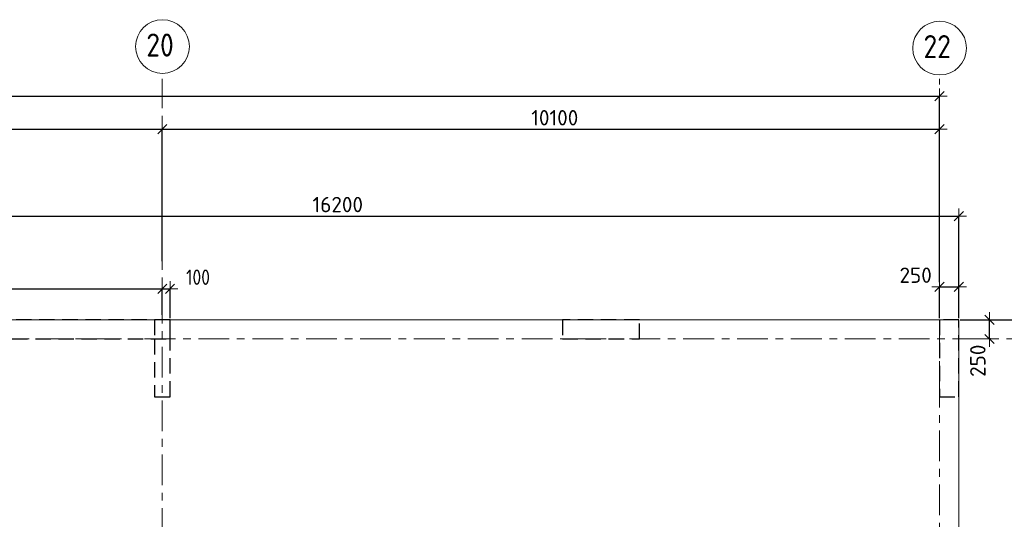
# Model space of a CAD drawing. Header units: metres. Extents: x -38 to 89, y -15 to 21.
# Tile 88 of 129: x 49.65 to 62.44, y 14.06 to 20.55. Entities that reach past the tile are written whole.
import ezdxf

# ---------------------------------------------------------------- set-up
doc = ezdxf.new("R2010")
doc.units = ezdxf.units.M
doc.header["$PDMODE"] = 65
for name, pattern in [('______11', [0.5, 0.4, -0.05, 0, -0.05]), ('______2', [0.27, 0.2, -0.07]), ('______3', [0.5, 0.4, -0.1]), ('______5', [1.1, 0.8, -0.1, 0.1, -0.1])]:
    doc.linetypes.add(name, pattern=pattern)
for name, color, linetype, lineweight in [('XR$2$Осевая линия (1)', 7, '______5', 13), ('XR$2$Размерная линия (1)', 7, 'Continuous', 13), ('XR$3$Балка (1)', 7, '______3', 13), ('XR$3$Перекрытие (1)', 7, 'Continuous', 35), ('XR$4$Размерная линия (1)', 7, 'Continuous', 13), ('XR$5$Размерная линия (1)', 7, 'Continuous', 13)]:
    doc.layers.add(name, color=color, linetype=linetype, lineweight=lineweight)
doc.layers.add('XR$7$Стена_ бетон несущ.', color=7, linetype='Continuous', lineweight=70, true_color=0xb4b496)
doc.styles.add('ISOCPEUR', font='txt')
doc.dimstyles.new('DIMSTYLE_3', dxfattribs={"dimtxt": 0.2, "dimasz": 0.2, "dimexe": 0, "dimexo": 0, "dimgap": 0.1, "dimtad": 2, "dimdec": 0, "dimlfac": 1000, "dimrnd": 5, "dimzin": 12, "dimdsep": 46, "dimtxsty": 'ISOCPEUR', "dimblk1": 'ALL_ML_STRICH', "dimblk2": 'ALL_ML_STRICH', "dimsah": 1, "dimcen": 0, "dimclrd": 7, "dimclre": 256, "dimclrt": 7, "dimadec": 0, "dimazin": 0, "dimtfac": 1, "dimtdec": 0, "dimtix": 1, "dimtmove": 2, "dimatfit": 3, "dimfxl": 0, "dimtzin": 0, "dimlwd": 0, "dimlwe": -3, "dimarcsym": 0})
doc.dimstyles.new('DIMSTYLE_6', dxfattribs={"dimtxt": 0.2, "dimasz": 0.2, "dimexe": 0, "dimexo": 0, "dimgap": 0.1, "dimtad": 2, "dimdec": 0, "dimlfac": 1000, "dimrnd": 5, "dimzin": 12, "dimdsep": 46, "dimtxsty": 'ISOCPEUR', "dimblk1": 'ALL_ML_STRICH', "dimblk2": 'ALL_ML_STRICH', "dimsah": 1, "dimcen": 0, "dimclrd": 7, "dimclre": 256, "dimclrt": 7, "dimadec": 0, "dimazin": 0, "dimtfac": 1, "dimtdec": 0, "dimtix": 1, "dimtmove": 2, "dimatfit": 3, "dimfxl": 0, "dimtvp": 1.2, "dimtzin": 0, "dimlwd": 0, "dimlwe": -3, "dimarcsym": 0})

# ---------------------------------------------------------------- blocks, each defined once
blk = doc.blocks.new('ALL_ML_STRICH')
at = {"color": 0, "linetype": 'ByBlock', "lineweight": -2}
for p, q in [((-1, 0), (0.5, 0)), ((-0.3, -0.3), (0.3, 0.3)), ((0, -0.5), (0, 0.5))]:
    blk.add_line(p, q, dxfattribs=at)
blk = doc.blocks.new('*D11')
at = {"layer": 'DEFPOINTS', "color": 7, "linetype": 'Continuous', "lineweight": 13, "transparency": 33554687}
for p in [(0.5, 19.557), (0.5, 19.377), (61.6, 17.12)]:
    blk.add_point(p, dxfattribs=at)
at = {"layer": 'XR$2$Размерная линия (1)', "color": 9, "linetype": 'Continuous', "lineweight": -2, "true_color": 0xc7c7c7, "transparency": 33554687}
for p, q in [((0.5, 19.357), (0.5, 19.557)), ((61.6, 17.14), (61.6, 19.557))]:
    blk.add_line(p, q, dxfattribs=at)
at = {"layer": 'XR$2$Размерная линия (1)', "color": 7, "linetype": 'Continuous', "lineweight": -2, "transparency": 33554687}
blk.add_line((0.5, 19.557), (61.6, 19.557), dxfattribs=at)
at = {"layer": 'XR$2$Размерная линия (1)', "color": 7, "linetype": 'Continuous', "lineweight": 13, "transparency": 33554687, "xscale": 0.2, "yscale": 0.2, "zscale": 0.2, "rotation": 180}
blk.add_blockref('ALL_ML_STRICH', (0.5, 19.557), dxfattribs=at)
at = {"layer": 'XR$2$Размерная линия (1)', "color": 7, "linetype": 'Continuous', "lineweight": 13, "transparency": 33554687, "xscale": 0.2, "yscale": 0.2, "zscale": 0.2}
blk.add_blockref('ALL_ML_STRICH', (61.6, 19.557), dxfattribs=at)
at = {"layer": 'XR$2$Размерная линия (1)', "color": 7, "linetype": 'Continuous', "lineweight": 13, "transparency": 33554687, "insert": (31.1, 19.707), "char_height": 0.2, "width": 1, "attachment_point": 5, "style": 'ISOCPEUR'}
blk.add_mtext('\\A1;{61100}', dxfattribs=at)
blk = doc.blocks.new('*D37')
at = {"layer": 'DEFPOINTS', "color": 7, "linetype": 'Continuous', "lineweight": 13, "transparency": 33554687}
for p in [(45.65, 19.126), (45.65, 19.05), (51.5, 17.39)]:
    blk.add_point(p, dxfattribs=at)
at = {"layer": 'XR$2$Размерная линия (1)', "color": 9, "linetype": 'Continuous', "lineweight": -2, "true_color": 0xc7c7c7, "transparency": 33554687}
for p, q in [((45.65, 19.07), (45.65, 19.126)), ((51.5, 17.41), (51.5, 19.126))]:
    blk.add_line(p, q, dxfattribs=at)
at = {"layer": 'XR$2$Размерная линия (1)', "color": 7, "linetype": 'Continuous', "lineweight": -2, "transparency": 33554687}
blk.add_line((45.65, 19.126), (51.5, 19.126), dxfattribs=at)
at = {"layer": 'XR$2$Размерная линия (1)', "color": 7, "linetype": 'Continuous', "lineweight": 13, "transparency": 33554687, "xscale": 0.2, "yscale": 0.2, "zscale": 0.2, "rotation": 180}
blk.add_blockref('ALL_ML_STRICH', (45.65, 19.126), dxfattribs=at)
at = {"layer": 'XR$2$Размерная линия (1)', "color": 7, "linetype": 'Continuous', "lineweight": 13, "transparency": 33554687, "xscale": 0.2, "yscale": 0.2, "zscale": 0.2}
blk.add_blockref('ALL_ML_STRICH', (51.5, 19.126), dxfattribs=at)
at = {"layer": 'XR$2$Размерная линия (1)', "color": 7, "linetype": 'Continuous', "lineweight": 13, "transparency": 33554687, "insert": (48.585, 19.276), "char_height": 0.2, "width": 0.8, "attachment_point": 5, "style": 'ISOCPEUR'}
blk.add_mtext('\\A1;{5850}', dxfattribs=at)
blk = doc.blocks.new('*D38')
at = {"layer": 'DEFPOINTS', "color": 7, "linetype": 'Continuous', "lineweight": 13, "transparency": 33554687}
for p in [(51.5, 19.126), (61.6, 17.491), (51.5, 17.39)]:
    blk.add_point(p, dxfattribs=at)
at = {"layer": 'XR$2$Размерная линия (1)', "color": 9, "linetype": 'Continuous', "lineweight": -2, "true_color": 0xc7c7c7, "transparency": 33554687}
for p, q in [((51.5, 17.41), (51.5, 19.126)), ((61.6, 17.511), (61.6, 19.126))]:
    blk.add_line(p, q, dxfattribs=at)
at = {"layer": 'XR$2$Размерная линия (1)', "color": 7, "linetype": 'Continuous', "lineweight": -2, "transparency": 33554687}
blk.add_line((51.5, 19.126), (61.6, 19.126), dxfattribs=at)
at = {"layer": 'XR$2$Размерная линия (1)', "color": 7, "linetype": 'Continuous', "lineweight": 13, "transparency": 33554687, "xscale": 0.2, "yscale": 0.2, "zscale": 0.2, "rotation": 180}
blk.add_blockref('ALL_ML_STRICH', (51.5, 19.126), dxfattribs=at)
at = {"layer": 'XR$2$Размерная линия (1)', "color": 7, "linetype": 'Continuous', "lineweight": 13, "transparency": 33554687, "xscale": 0.2, "yscale": 0.2, "zscale": 0.2}
blk.add_blockref('ALL_ML_STRICH', (61.6, 19.126), dxfattribs=at)
at = {"layer": 'XR$2$Размерная линия (1)', "color": 7, "linetype": 'Continuous', "lineweight": 13, "transparency": 33554687, "insert": (56.6, 19.276), "char_height": 0.2, "width": 1, "attachment_point": 5, "style": 'ISOCPEUR'}
blk.add_mtext('\\A1;{10100}', dxfattribs=at)
blk = doc.blocks.new('*D127')
at = {"layer": 'DEFPOINTS', "color": 7, "linetype": 'Continuous', "lineweight": 13, "transparency": 33554687}
for p in [(45.651, 17.053), (45.651, 16.65), (51.5, 16.694)]:
    blk.add_point(p, dxfattribs=at)
at = {"layer": 'XR$4$Размерная линия (1)', "color": 9, "linetype": 'Continuous', "lineweight": -2, "true_color": 0xc7c7c7, "transparency": 33554687}
for p, q in [((45.651, 16.67), (45.651, 17.053)), ((51.5, 16.714), (51.5, 17.053))]:
    blk.add_line(p, q, dxfattribs=at)
at = {"layer": 'XR$4$Размерная линия (1)', "color": 7, "linetype": 'Continuous', "lineweight": -2, "transparency": 33554687}
blk.add_line((45.651, 17.053), (51.5, 17.053), dxfattribs=at)
at = {"layer": 'XR$4$Размерная линия (1)', "color": 7, "linetype": 'Continuous', "lineweight": 13, "transparency": 33554687, "xscale": 0.2, "yscale": 0.2, "zscale": 0.2, "rotation": 180}
blk.add_blockref('ALL_ML_STRICH', (45.651, 17.053), dxfattribs=at)
at = {"layer": 'XR$4$Размерная линия (1)', "color": 7, "linetype": 'Continuous', "lineweight": 13, "transparency": 33554687, "xscale": 0.2, "yscale": 0.2, "zscale": 0.2}
blk.add_blockref('ALL_ML_STRICH', (51.5, 17.053), dxfattribs=at)
at = {"layer": 'XR$4$Размерная линия (1)', "color": 7, "linetype": 'Continuous', "lineweight": 13, "transparency": 33554687, "insert": (48.584, 17.203), "char_height": 0.2, "width": 0.66667, "attachment_point": 5, "style": 'ISOCPEUR'}
blk.add_mtext('\\W0.83;\\A1;{5850}', dxfattribs=at)
blk = doc.blocks.new('*D128')
at = {"layer": 'DEFPOINTS', "color": 7, "linetype": 'Continuous', "lineweight": 13, "transparency": 33554687}
for p in [(51.5, 17.053), (51.5, 16.694), (51.6, 16.65)]:
    blk.add_point(p, dxfattribs=at)
at = {"layer": 'XR$4$Размерная линия (1)', "color": 9, "linetype": 'Continuous', "lineweight": -2, "true_color": 0xc7c7c7, "transparency": 33554687}
for p, q in [((51.5, 16.714), (51.5, 17.053)), ((51.6, 16.67), (51.6, 17.053))]:
    blk.add_line(p, q, dxfattribs=at)
at = {"layer": 'XR$4$Размерная линия (1)', "color": 7, "linetype": 'Continuous', "lineweight": -2, "transparency": 33554687}
blk.add_line((51.5, 17.053), (51.6, 17.053), dxfattribs=at)
at = {"layer": 'XR$4$Размерная линия (1)', "color": 7, "linetype": 'Continuous', "lineweight": 13, "transparency": 33554687, "xscale": 0.2, "yscale": 0.2, "zscale": 0.2, "rotation": 180}
blk.add_blockref('ALL_ML_STRICH', (51.5, 17.053), dxfattribs=at)
at = {"layer": 'XR$4$Размерная линия (1)', "color": 7, "linetype": 'Continuous', "lineweight": 13, "transparency": 33554687, "xscale": 0.2, "yscale": 0.2, "zscale": 0.2}
blk.add_blockref('ALL_ML_STRICH', (51.6, 17.053), dxfattribs=at)
at = {"layer": 'XR$4$Размерная линия (1)', "color": 7, "linetype": 'Continuous', "lineweight": 13, "transparency": 33554687, "insert": (51.964, 17.203), "char_height": 0.2, "width": 0.5, "attachment_point": 5, "style": 'ISOCPEUR'}
blk.add_mtext('\\W0.83;\\A1;{100}', dxfattribs=at)
blk = doc.blocks.new('*D149')
at = {"layer": 'DEFPOINTS', "color": 7, "linetype": 'Continuous', "lineweight": 13, "transparency": 33554687}
for p in [(61.85, 16.65), (61.85, -0.25), (62.917, -0.25)]:
    blk.add_point(p, dxfattribs=at)
at = {"layer": 'XR$4$Размерная линия (1)', "color": 9, "linetype": 'Continuous', "lineweight": -2, "true_color": 0xc7c7c7, "transparency": 33554687}
for p, q in [((61.87, 16.65), (62.917, 16.65)), ((61.87, -0.25), (62.917, -0.25))]:
    blk.add_line(p, q, dxfattribs=at)
at = {"layer": 'XR$4$Размерная линия (1)', "color": 7, "linetype": 'Continuous', "lineweight": -2, "transparency": 33554687}
blk.add_line((62.917, -0.25), (62.917, 16.65), dxfattribs=at)
at = {"layer": 'XR$4$Размерная линия (1)', "color": 7, "linetype": 'Continuous', "lineweight": 13, "transparency": 33554687, "xscale": 0.2, "yscale": 0.2, "zscale": 0.2}
for p, rotation in [((62.917, 16.65), 90), ((62.917, -0.25), 270)]:
    blk.add_blockref('ALL_ML_STRICH', p, dxfattribs=dict(at, rotation=rotation))
at = {"layer": 'XR$4$Размерная линия (1)', "color": 7, "linetype": 'Continuous', "lineweight": 13, "transparency": 33554687, "insert": (62.767, 8.23), "char_height": 0.2, "width": 1, "attachment_point": 5, "rotation": 90, "style": 'ISOCPEUR'}
blk.add_mtext('\\A1;{16900}', dxfattribs=at)
blk = doc.blocks.new('*D150')
at = {"layer": 'DEFPOINTS', "color": 7, "linetype": 'Continuous', "lineweight": 13, "transparency": 33554687}
for p in [(61.85, 16.65), (62.249, 16.4), (62.282, 16.4)]:
    blk.add_point(p, dxfattribs=at)
at = {"layer": 'XR$4$Размерная линия (1)', "color": 9, "linetype": 'Continuous', "lineweight": -2, "true_color": 0xc7c7c7, "transparency": 33554687}
for p, q in [((61.87, 16.65), (62.249, 16.65)), ((62.262, 16.4), (62.249, 16.4))]:
    blk.add_line(p, q, dxfattribs=at)
at = {"layer": 'XR$4$Размерная линия (1)', "color": 7, "linetype": 'Continuous', "lineweight": -2, "transparency": 33554687}
blk.add_line((62.249, 16.4), (62.249, 16.65), dxfattribs=at)
at = {"layer": 'XR$4$Размерная линия (1)', "color": 7, "linetype": 'Continuous', "lineweight": 13, "transparency": 33554687, "xscale": 0.2, "yscale": 0.2, "zscale": 0.2}
for p, rotation in [((62.249, 16.65), 90), ((62.249, 16.4), 270)]:
    blk.add_blockref('ALL_ML_STRICH', p, dxfattribs=dict(at, rotation=rotation))
at = {"layer": 'XR$4$Размерная линия (1)', "color": 7, "linetype": 'Continuous', "lineweight": 13, "transparency": 33554687, "insert": (62.098, 16.117), "char_height": 0.2, "width": 0.6, "attachment_point": 5, "rotation": 90, "style": 'ISOCPEUR'}
blk.add_mtext('\\A1;{250}', dxfattribs=at)
blk = doc.blocks.new('*D151')
at = {"layer": 'DEFPOINTS', "color": 7, "linetype": 'Continuous', "lineweight": 13, "transparency": 33554687}
for p in [(61.6, 17.077), (61.6, 16.65), (61.85, 16.65)]:
    blk.add_point(p, dxfattribs=at)
at = {"layer": 'XR$4$Размерная линия (1)', "color": 9, "linetype": 'Continuous', "lineweight": -2, "true_color": 0xc7c7c7, "transparency": 33554687}
for p, q in [((61.6, 16.67), (61.6, 17.077)), ((61.85, 16.67), (61.85, 17.077))]:
    blk.add_line(p, q, dxfattribs=at)
at = {"layer": 'XR$4$Размерная линия (1)', "color": 7, "linetype": 'Continuous', "lineweight": -2, "transparency": 33554687}
blk.add_line((61.6, 17.077), (61.85, 17.077), dxfattribs=at)
at = {"layer": 'XR$4$Размерная линия (1)', "color": 7, "linetype": 'Continuous', "lineweight": 13, "transparency": 33554687, "xscale": 0.2, "yscale": 0.2, "zscale": 0.2, "rotation": 180}
blk.add_blockref('ALL_ML_STRICH', (61.6, 17.077), dxfattribs=at)
at = {"layer": 'XR$4$Размерная линия (1)', "color": 7, "linetype": 'Continuous', "lineweight": 13, "transparency": 33554687, "xscale": 0.2, "yscale": 0.2, "zscale": 0.2}
blk.add_blockref('ALL_ML_STRICH', (61.85, 17.077), dxfattribs=at)
at = {"layer": 'XR$4$Размерная линия (1)', "color": 7, "linetype": 'Continuous', "lineweight": 13, "transparency": 33554687, "insert": (61.29, 17.229), "char_height": 0.2, "width": 0.6, "attachment_point": 5, "style": 'ISOCPEUR'}
blk.add_mtext('\\A1;{250}', dxfattribs=at)
blk = doc.blocks.new('*D170')
at = {"layer": 'DEFPOINTS', "color": 7, "linetype": 'Continuous', "lineweight": 13, "transparency": 33554687}
for p in [(45.651, 17.997), (45.651, 16.67), (61.85, 16.65)]:
    blk.add_point(p, dxfattribs=at)
at = {"layer": 'XR$4$Размерная линия (1)', "color": 9, "linetype": 'Continuous', "lineweight": -2, "true_color": 0xc7c7c7, "transparency": 33554687}
for p, q in [((45.651, 16.69), (45.651, 17.997)), ((61.85, 16.67), (61.85, 17.997))]:
    blk.add_line(p, q, dxfattribs=at)
at = {"layer": 'XR$4$Размерная линия (1)', "color": 7, "linetype": 'Continuous', "lineweight": -2, "transparency": 33554687}
blk.add_line((45.651, 17.997), (61.85, 17.997), dxfattribs=at)
at = {"layer": 'XR$4$Размерная линия (1)', "color": 7, "linetype": 'Continuous', "lineweight": 13, "transparency": 33554687, "xscale": 0.2, "yscale": 0.2, "zscale": 0.2, "rotation": 180}
blk.add_blockref('ALL_ML_STRICH', (45.651, 17.997), dxfattribs=at)
at = {"layer": 'XR$4$Размерная линия (1)', "color": 7, "linetype": 'Continuous', "lineweight": 13, "transparency": 33554687, "xscale": 0.2, "yscale": 0.2, "zscale": 0.2}
blk.add_blockref('ALL_ML_STRICH', (61.85, 17.997), dxfattribs=at)
at = {"layer": 'XR$4$Размерная линия (1)', "color": 7, "linetype": 'Continuous', "lineweight": 13, "transparency": 33554687, "insert": (53.78, 18.147), "char_height": 0.2, "width": 1, "attachment_point": 5, "style": 'ISOCPEUR'}
blk.add_mtext('\\A1;{16200}', dxfattribs=at)
blk = doc.blocks.new('*D470')
at = {"layer": 'DEFPOINTS', "color": 7, "linetype": 'Continuous', "lineweight": 13, "transparency": 33554687}
for p in [(45.651, 17.053), (45.651, 16.65), (51.5, 16.694)]:
    blk.add_point(p, dxfattribs=at)
at = {"layer": 'XR$5$Размерная линия (1)', "color": 9, "linetype": 'Continuous', "lineweight": -2, "true_color": 0xc7c7c7, "transparency": 33554687}
for p, q in [((45.651, 16.67), (45.651, 17.053)), ((51.5, 16.714), (51.5, 17.053))]:
    blk.add_line(p, q, dxfattribs=at)
at = {"layer": 'XR$5$Размерная линия (1)', "color": 7, "linetype": 'Continuous', "lineweight": -2, "transparency": 33554687}
blk.add_line((45.651, 17.053), (51.5, 17.053), dxfattribs=at)
at = {"layer": 'XR$5$Размерная линия (1)', "color": 7, "linetype": 'Continuous', "lineweight": 13, "transparency": 33554687, "xscale": 0.2, "yscale": 0.2, "zscale": 0.2, "rotation": 180}
blk.add_blockref('ALL_ML_STRICH', (45.651, 17.053), dxfattribs=at)
at = {"layer": 'XR$5$Размерная линия (1)', "color": 7, "linetype": 'Continuous', "lineweight": 13, "transparency": 33554687, "xscale": 0.2, "yscale": 0.2, "zscale": 0.2}
blk.add_blockref('ALL_ML_STRICH', (51.5, 17.053), dxfattribs=at)
at = {"layer": 'XR$5$Размерная линия (1)', "color": 7, "linetype": 'Continuous', "lineweight": 13, "transparency": 33554687, "insert": (48.584, 17.203), "char_height": 0.2, "width": 0.66667, "attachment_point": 5, "style": 'ISOCPEUR'}
blk.add_mtext('\\W0.83;\\A1;{5850}', dxfattribs=at)
blk = doc.blocks.new('*D471')
at = {"layer": 'DEFPOINTS', "color": 7, "linetype": 'Continuous', "lineweight": 13, "transparency": 33554687}
for p in [(51.5, 17.053), (51.5, 16.694), (51.6, 16.65)]:
    blk.add_point(p, dxfattribs=at)
at = {"layer": 'XR$5$Размерная линия (1)', "color": 9, "linetype": 'Continuous', "lineweight": -2, "true_color": 0xc7c7c7, "transparency": 33554687}
for p, q in [((51.5, 16.714), (51.5, 17.053)), ((51.6, 16.67), (51.6, 17.053))]:
    blk.add_line(p, q, dxfattribs=at)
at = {"layer": 'XR$5$Размерная линия (1)', "color": 7, "linetype": 'Continuous', "lineweight": -2, "transparency": 33554687}
blk.add_line((51.5, 17.053), (51.6, 17.053), dxfattribs=at)
at = {"layer": 'XR$5$Размерная линия (1)', "color": 7, "linetype": 'Continuous', "lineweight": 13, "transparency": 33554687, "xscale": 0.2, "yscale": 0.2, "zscale": 0.2, "rotation": 180}
blk.add_blockref('ALL_ML_STRICH', (51.5, 17.053), dxfattribs=at)
at = {"layer": 'XR$5$Размерная линия (1)', "color": 7, "linetype": 'Continuous', "lineweight": 13, "transparency": 33554687, "xscale": 0.2, "yscale": 0.2, "zscale": 0.2}
blk.add_blockref('ALL_ML_STRICH', (51.6, 17.053), dxfattribs=at)
at = {"layer": 'XR$5$Размерная линия (1)', "color": 7, "linetype": 'Continuous', "lineweight": 13, "transparency": 33554687, "insert": (51.964, 17.203), "char_height": 0.2, "width": 0.5, "attachment_point": 5, "style": 'ISOCPEUR'}
blk.add_mtext('\\W0.83;\\A1;{100}', dxfattribs=at)

msp = doc.modelspace()

# ---------------------------------------------------------------- linework, layer by layer
at = {"layer": 'XR$2$Осевая линия (1)', "color": 253, "linetype": '______11', "lineweight": 13, "true_color": 0xa0a0a0, "transparency": 33554687}
for p, q in [((51.5, 6.8), (51.5, 19.78)), ((61.6, -3.39), (61.6, 19.78)), ((-2.63, 16.4), (62.6, 16.4))]:
    msp.add_line(p, q, dxfattribs=at)
at = {"layer": 'XR$2$Осевая линия (1)', "color": 7, "linetype": 'Continuous', "lineweight": 13, "transparency": 33554687}
for centre in [(51.5018, 20.2012), (61.6018, 20.1812)]:
    msp.add_circle(centre, 0.3493, dxfattribs=at)
at = {"layer": 'XR$3$Балка (1)', "color": 7, "linetype": '______2', "lineweight": 25, "transparency": 33554687}
for p, q in [((51.6, 16.65), (45.65, 16.65)), ((51.6, 16.4), (51.6, 16.65)), ((45.65, 16.4), (51.6, 16.4))]:
    msp.add_line(p, q, dxfattribs=at)
at = {"layer": 'XR$3$Перекрытие (1)', "color": 7, "linetype": 'Continuous', "lineweight": 13, "transparency": 33554687}
for p, q in [((51.6, 16.65), (45.6505, 16.65)), ((61.85, 16.65), (51.6, 16.65)), ((61.85, -0.25), (61.85, 16.65))]:
    msp.add_line(p, q, dxfattribs=at)
at = {"layer": 'XR$7$Стена_ бетон несущ.', "color": 253, "linetype": '______2', "lineweight": -3, "true_color": 0xa0a0a0, "transparency": 33554687}
for p, q in [((51.4, 16.65), (51.4, 16.4)), ((51.6, 16.65), (51.4, 16.65)), ((51.6, 15.65), (51.6, 16.65)), ((51.4, 16.4), (51.4, 15.65)), ((51.4, 15.65), (51.6, 15.65))]:
    msp.add_line(p, q, dxfattribs=at)
for points in [[(57.7, 16.65), (56.7, 16.65), (56.7, 16.4), (57.7, 16.4), (57.7, 16.65)], [(61.85, 16.65), (61.6, 16.65), (61.6, 15.65), (61.85, 15.65), (61.85, 16.65)]]:
    msp.add_lwpolyline(points, close=True, dxfattribs=at)

# ---------------------------------------------------------------- texts
at = {"layer": 'XR$2$Осевая линия (1)', "color": 7, "linetype": 'Continuous', "lineweight": 13, "transparency": 33554687, "char_height": 0.3, "width": 0.550812, "attachment_point": 7, "style": 'ISOCPEUR'}
for s, insert in [('\\W0.87;20', (51.2918, 20.0707)), ('\\W0.87;22', (61.3918, 20.0507))]:
    msp.add_mtext(s, dxfattribs=dict(at, insert=insert))

# ---------------------------------------------------------------- dimensions: what is measured, and where the dimension line sits
at = {"layer": 'XR$2$Размерная линия (1)', "color": 7, "linetype": 'Continuous', "lineweight": 13, "transparency": 33554687}
for base, p1, p2, picture, middle in [((61.6, 19.5574), (0.5, 19.3568), (61.6, 17.1397), '*D11', (31.1, 19.7074)), ((51.5, 19.1261), (45.65, 19.0702), (51.5, 17.4096), '*D37', (48.585, 19.2761)), ((61.6, 19.1261), (51.5, 17.4096), (61.6, 17.5112), '*D38', (56.6, 19.2761))]:
    dim = msp.add_linear_dim(base=base, p1=p1, p2=p2, dimstyle='DIMSTYLE_3', override={"dimpost": '<>', "dimclrd": 7, "dimclre": 9, "dimclrt": 7, "dimlwd": 0, "dimlwe": 65533}, dxfattribs=at)
    dim.commit()
    dim.dimension.update_dxf_attribs({"geometry": picture, "text_midpoint": middle, "dimtype": 160})
at = {"layer": 'XR$4$Размерная линия (1)', "color": 7, "linetype": 'Continuous', "lineweight": 13, "transparency": 33554687}
for base, p1, p2, dimstyle, picture, middle in [((61.85, 17.99702), (45.65054, 16.68996), (61.85, 16.67), 'DIMSTYLE_3', '*D170', (53.78027, 18.14702)), ((51.5, 17.05329), (45.65054, 16.66996), (51.5, 16.71441), 'DIMSTYLE_3', '*D127', (48.5836, 17.20329)), ((51.6, 17.0533), (51.5, 16.7144), (51.6, 16.67), 'DIMSTYLE_6', '*D128', (51.9643, 17.2035)), ((61.85, 17.0768), (61.6, 16.67), (61.85, 16.67), 'DIMSTYLE_6', '*D151', (61.2899, 17.2285))]:
    dim = msp.add_linear_dim(base=base, p1=p1, p2=p2, dimstyle=dimstyle, override={"dimpost": '<>', "dimclrd": 7, "dimclre": 9, "dimclrt": 7, "dimlwd": 0, "dimlwe": 65533}, dxfattribs=at)
    dim.commit()
    dim.dimension.update_dxf_attribs({"geometry": picture, "text_midpoint": middle, "dimtype": 160})
for base, p1, dimstyle, picture, middle in [((62.917, 16.65), (61.87, -0.25), 'DIMSTYLE_3', '*D149', (62.767, 8.23)), ((62.2485, 16.65), (62.2617, 16.4), 'DIMSTYLE_6', '*D150', (62.0981, 16.1172))]:
    dim = msp.add_linear_dim(base=base, p1=p1, p2=(61.87, 16.65), angle=90, dimstyle=dimstyle, override={"dimpost": '<>', "dimclrd": 7, "dimclre": 9, "dimclrt": 7, "dimlwd": 0, "dimlwe": 65533}, dxfattribs=at)
    dim.commit()
    dim.dimension.update_dxf_attribs({"geometry": picture, "text_midpoint": middle, "dimtype": 160})
at = {"layer": 'XR$5$Размерная линия (1)', "color": 7, "linetype": 'Continuous', "lineweight": 13, "transparency": 33554687}
for base, p1, p2, dimstyle, picture, middle in [((51.5, 17.05329), (45.65054, 16.66996), (51.5, 16.71441), 'DIMSTYLE_3', '*D470', (48.5836, 17.20329)), ((51.6, 17.0533), (51.5, 16.7144), (51.6, 16.67), 'DIMSTYLE_6', '*D471', (51.9643, 17.2035))]:
    dim = msp.add_linear_dim(base=base, p1=p1, p2=p2, dimstyle=dimstyle, override={"dimpost": '<>', "dimclrd": 7, "dimclre": 9, "dimclrt": 7, "dimlwd": 0, "dimlwe": 65533}, dxfattribs=at)
    dim.commit()
    dim.dimension.update_dxf_attribs({"geometry": picture, "text_midpoint": middle, "dimtype": 160})

doc.saveas('drawing.dxf')
